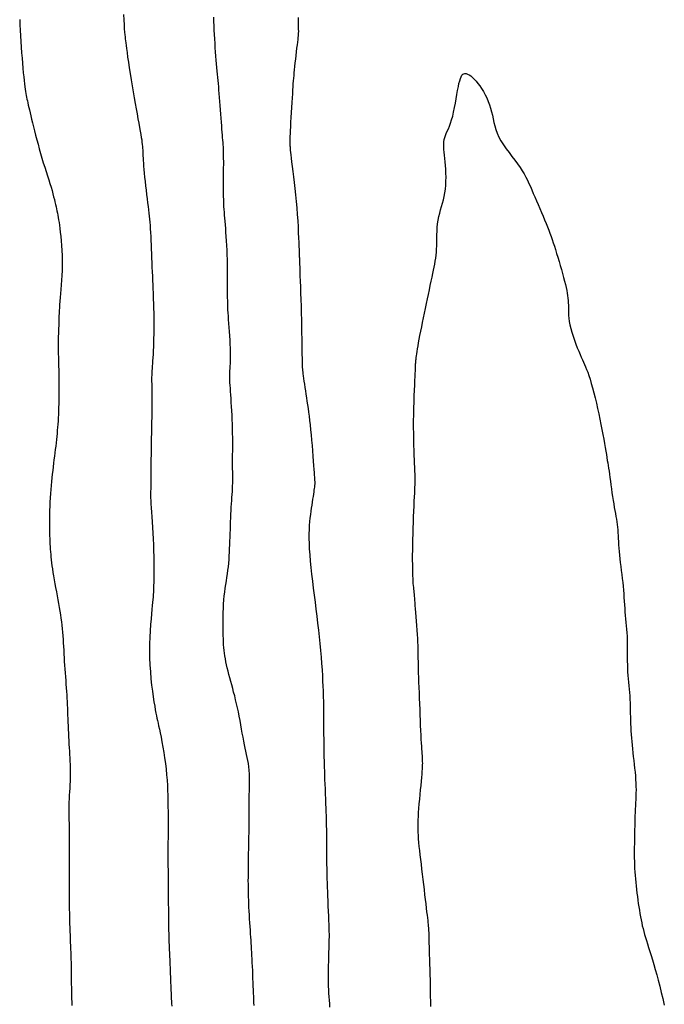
# Model space of a CAD drawing. Header units: millimetres. Extents: x 32690613 to 32693367, y 5343692 to 5344708.
# Tile 52 of 256: x 32692238 to 32692249, y 5343883 to 5343900. Entities that reach past the tile are written whole.
import ezdxf

# ---------------------------------------------------------------- set-up
doc = ezdxf.new("R2010")
doc.units = ezdxf.units.MM
doc.header["$LTSCALE"] = 20
for name, color, linetype in [('02-DGM_HL_495.00', 142, 'Continuous'), ('02-DGM_HL_495.50', 152, 'Continuous'), ('02-DGM_HL_496.00', 162, 'Continuous'), ('02-DGM_HL_496.50', 172, 'Continuous'), ('02-DGM_HL_497.00', 182, 'Continuous')]:
    doc.layers.add(name, color=color, linetype=linetype)

msp = doc.modelspace()

# ---------------------------------------------------------------- linework, layer by layer
at = {"layer": '02-DGM_HL_495.00', "elevation": 495, "flags": 128}
msp.add_lwpolyline([(32692238.021, 5343899.962), (32692238.026, 5343899.868), (32692238.031, 5343899.771), (32692238.036, 5343899.671), (32692238.042, 5343899.571), (32692238.049, 5343899.472), (32692238.055, 5343899.374), (32692238.063, 5343899.279), (32692238.07, 5343899.187), (32692238.077, 5343899.101), (32692238.084, 5343899.02), (32692238.092, 5343898.945), (32692238.098, 5343898.879), (32692238.105, 5343898.821), (32692238.111, 5343898.77), (32692238.117, 5343898.726), (32692238.123, 5343898.686), (32692238.129, 5343898.651), (32692238.136, 5343898.618), (32692238.142, 5343898.585), (32692238.149, 5343898.553), (32692238.157, 5343898.519), (32692238.165, 5343898.484), (32692238.174, 5343898.445), (32692238.184, 5343898.404), (32692238.194, 5343898.359), (32692238.206, 5343898.31), (32692238.219, 5343898.256), (32692238.233, 5343898.197), (32692238.249, 5343898.132), (32692238.266, 5343898.062), (32692238.284, 5343897.989), (32692238.303, 5343897.911), (32692238.324, 5343897.831), (32692238.346, 5343897.75), (32692238.368, 5343897.668), (32692238.392, 5343897.585), (32692238.416, 5343897.503), (32692238.44, 5343897.423), (32692238.465, 5343897.344), (32692238.49, 5343897.267), (32692238.513, 5343897.192), (32692238.536, 5343897.121), (32692238.557, 5343897.053), (32692238.577, 5343896.989), (32692238.594, 5343896.929), (32692238.61, 5343896.874), (32692238.623, 5343896.822), (32692238.635, 5343896.773), (32692238.646, 5343896.728), (32692238.656, 5343896.685), (32692238.665, 5343896.644), (32692238.673, 5343896.606), (32692238.682, 5343896.569), (32692238.689, 5343896.532), (32692238.697, 5343896.495), (32692238.704, 5343896.456), (32692238.711, 5343896.414), (32692238.719, 5343896.367), (32692238.726, 5343896.315), (32692238.734, 5343896.257), (32692238.741, 5343896.191), (32692238.749, 5343896.118), (32692238.756, 5343896.04), (32692238.763, 5343895.957), (32692238.768, 5343895.871), (32692238.772, 5343895.782), (32692238.775, 5343895.692), (32692238.775, 5343895.602), (32692238.773, 5343895.513), (32692238.769, 5343895.426), (32692238.764, 5343895.341), (32692238.758, 5343895.258), (32692238.751, 5343895.179), (32692238.744, 5343895.104), (32692238.738, 5343895.033), (32692238.732, 5343894.968), (32692238.727, 5343894.908), (32692238.724, 5343894.853), (32692238.721, 5343894.802), (32692238.719, 5343894.754), (32692238.717, 5343894.709), (32692238.716, 5343894.665), (32692238.715, 5343894.622), (32692238.713, 5343894.579), (32692238.712, 5343894.536), (32692238.71, 5343894.491), (32692238.708, 5343894.445), (32692238.706, 5343894.397), (32692238.705, 5343894.346), (32692238.704, 5343894.292), (32692238.703, 5343894.235), (32692238.703, 5343894.175), (32692238.704, 5343894.11), (32692238.705, 5343894.042), (32692238.706, 5343893.971), (32692238.708, 5343893.898), (32692238.71, 5343893.823), (32692238.712, 5343893.747), (32692238.713, 5343893.67), (32692238.715, 5343893.592), (32692238.716, 5343893.516), (32692238.716, 5343893.44), (32692238.716, 5343893.365), (32692238.715, 5343893.292), (32692238.714, 5343893.22), (32692238.713, 5343893.151), (32692238.711, 5343893.084), (32692238.709, 5343893.02), (32692238.706, 5343892.959), (32692238.703, 5343892.9), (32692238.7, 5343892.843), (32692238.697, 5343892.788), (32692238.693, 5343892.734), (32692238.688, 5343892.681), (32692238.683, 5343892.627), (32692238.678, 5343892.572), (32692238.672, 5343892.517), (32692238.666, 5343892.46), (32692238.659, 5343892.402), (32692238.652, 5343892.343), (32692238.645, 5343892.283), (32692238.637, 5343892.222), (32692238.629, 5343892.161), (32692238.622, 5343892.098), (32692238.614, 5343892.035), (32692238.606, 5343891.971), (32692238.598, 5343891.906), (32692238.59, 5343891.839), (32692238.583, 5343891.772), (32692238.576, 5343891.702), (32692238.57, 5343891.632), (32692238.565, 5343891.559), (32692238.561, 5343891.485), (32692238.557, 5343891.41), (32692238.554, 5343891.334), (32692238.552, 5343891.259), (32692238.551, 5343891.185), (32692238.55, 5343891.114), (32692238.549, 5343891.045), (32692238.549, 5343890.981), (32692238.55, 5343890.92), (32692238.55, 5343890.864), (32692238.552, 5343890.811), (32692238.553, 5343890.761), (32692238.555, 5343890.713), (32692238.557, 5343890.666), (32692238.56, 5343890.621), (32692238.563, 5343890.575), (32692238.566, 5343890.53), (32692238.57, 5343890.483), (32692238.574, 5343890.436), (32692238.58, 5343890.386), (32692238.586, 5343890.335), (32692238.593, 5343890.281), (32692238.601, 5343890.224), (32692238.61, 5343890.164), (32692238.621, 5343890.1), (32692238.632, 5343890.033), (32692238.645, 5343889.963), (32692238.658, 5343889.893), (32692238.671, 5343889.821), (32692238.684, 5343889.749), (32692238.697, 5343889.678), (32692238.71, 5343889.609), (32692238.721, 5343889.541), (32692238.732, 5343889.476), (32692238.742, 5343889.412), (32692238.751, 5343889.349), (32692238.759, 5343889.287), (32692238.767, 5343889.226), (32692238.773, 5343889.164), (32692238.779, 5343889.102), (32692238.784, 5343889.039), (32692238.789, 5343888.976), (32692238.793, 5343888.912), (32692238.797, 5343888.847), (32692238.801, 5343888.782), (32692238.804, 5343888.716), (32692238.808, 5343888.65), (32692238.812, 5343888.583), (32692238.817, 5343888.516), (32692238.821, 5343888.448), (32692238.826, 5343888.381), (32692238.832, 5343888.314), (32692238.837, 5343888.248), (32692238.841, 5343888.182), (32692238.846, 5343888.118), (32692238.85, 5343888.055), (32692238.854, 5343887.993), (32692238.858, 5343887.933), (32692238.861, 5343887.873), (32692238.864, 5343887.814), (32692238.866, 5343887.754), (32692238.869, 5343887.694), (32692238.871, 5343887.634), (32692238.874, 5343887.572), (32692238.876, 5343887.509), (32692238.879, 5343887.445), (32692238.881, 5343887.379), (32692238.884, 5343887.314), (32692238.887, 5343887.248), (32692238.89, 5343887.183), (32692238.894, 5343887.119), (32692238.897, 5343887.056), (32692238.901, 5343886.994), (32692238.905, 5343886.934), (32692238.909, 5343886.875), (32692238.912, 5343886.816), (32692238.915, 5343886.757), (32692238.917, 5343886.699), (32692238.918, 5343886.641), (32692238.918, 5343886.581), (32692238.917, 5343886.522), (32692238.914, 5343886.461), (32692238.911, 5343886.4), (32692238.907, 5343886.338), (32692238.903, 5343886.276), (32692238.899, 5343886.214), (32692238.896, 5343886.151), (32692238.893, 5343886.088), (32692238.892, 5343886.026), (32692238.891, 5343885.963), (32692238.892, 5343885.901), (32692238.892, 5343885.838), (32692238.894, 5343885.775), (32692238.895, 5343885.712), (32692238.896, 5343885.648), (32692238.898, 5343885.585), (32692238.899, 5343885.521), (32692238.899, 5343885.456), (32692238.9, 5343885.392), (32692238.9, 5343885.328), (32692238.9, 5343885.264), (32692238.9, 5343885.2), (32692238.9, 5343885.136), (32692238.9, 5343885.073), (32692238.9, 5343885.011), (32692238.899, 5343884.95), (32692238.899, 5343884.889), (32692238.899, 5343884.829), (32692238.899, 5343884.769), (32692238.899, 5343884.71), (32692238.899, 5343884.652), (32692238.899, 5343884.594), (32692238.898, 5343884.537), (32692238.898, 5343884.48), (32692238.898, 5343884.423), (32692238.898, 5343884.366), (32692238.899, 5343884.308), (32692238.899, 5343884.249), (32692238.9, 5343884.189), (32692238.901, 5343884.127), (32692238.903, 5343884.064), (32692238.904, 5343883.999), (32692238.906, 5343883.933), (32692238.909, 5343883.867), (32692238.911, 5343883.801), (32692238.913, 5343883.736), (32692238.916, 5343883.671), (32692238.918, 5343883.608), (32692238.921, 5343883.546), (32692238.923, 5343883.486), (32692238.925, 5343883.426), (32692238.927, 5343883.368), (32692238.929, 5343883.309), (32692238.931, 5343883.25), (32692238.932, 5343883.189), (32692238.933, 5343883.128), (32692238.934, 5343883.064), (32692238.935, 5343883), (32692238.935, 5343882.934), (32692238.936, 5343882.868), (32692238.937, 5343882.802), (32692238.938, 5343882.736), (32692238.939, 5343882.672), (32692238.941, 5343882.608), (32692238.943, 5343882.547), (32692238.946, 5343882.488)], dxfattribs=at)
at = {"layer": '02-DGM_HL_495.50', "elevation": 495.5, "flags": 128}
msp.add_lwpolyline([(32692239.858, 5343900.051), (32692239.864, 5343899.955), (32692239.87, 5343899.87), (32692239.875, 5343899.798), (32692239.88, 5343899.74), (32692239.884, 5343899.693), (32692239.887, 5343899.655), (32692239.891, 5343899.62), (32692239.895, 5343899.585), (32692239.899, 5343899.548), (32692239.906, 5343899.503), (32692239.913, 5343899.447), (32692239.923, 5343899.378), (32692239.934, 5343899.297), (32692239.947, 5343899.206), (32692239.962, 5343899.107), (32692239.977, 5343899.003), (32692239.994, 5343898.895), (32692240.011, 5343898.786), (32692240.029, 5343898.679), (32692240.047, 5343898.575), (32692240.065, 5343898.475), (32692240.083, 5343898.379), (32692240.1, 5343898.288), (32692240.116, 5343898.203), (32692240.131, 5343898.124), (32692240.145, 5343898.051), (32692240.157, 5343897.985), (32692240.167, 5343897.926), (32692240.176, 5343897.874), (32692240.183, 5343897.828), (32692240.188, 5343897.786), (32692240.192, 5343897.748), (32692240.196, 5343897.713), (32692240.198, 5343897.68), (32692240.2, 5343897.647), (32692240.202, 5343897.614), (32692240.203, 5343897.58), (32692240.205, 5343897.545), (32692240.206, 5343897.506), (32692240.209, 5343897.464), (32692240.212, 5343897.417), (32692240.216, 5343897.364), (32692240.221, 5343897.306), (32692240.227, 5343897.24), (32692240.234, 5343897.169), (32692240.242, 5343897.093), (32692240.251, 5343897.016), (32692240.26, 5343896.937), (32692240.269, 5343896.86), (32692240.278, 5343896.785), (32692240.287, 5343896.715), (32692240.295, 5343896.65), (32692240.302, 5343896.589), (32692240.308, 5343896.532), (32692240.314, 5343896.477), (32692240.32, 5343896.423), (32692240.325, 5343896.368), (32692240.33, 5343896.311), (32692240.334, 5343896.25), (32692240.338, 5343896.186), (32692240.342, 5343896.117), (32692240.346, 5343896.045), (32692240.349, 5343895.97), (32692240.353, 5343895.893), (32692240.356, 5343895.814), (32692240.359, 5343895.734), (32692240.362, 5343895.653), (32692240.365, 5343895.572), (32692240.368, 5343895.492), (32692240.372, 5343895.413), (32692240.375, 5343895.336), (32692240.378, 5343895.261), (32692240.38, 5343895.189), (32692240.383, 5343895.12), (32692240.386, 5343895.055), (32692240.388, 5343894.995), (32692240.39, 5343894.938), (32692240.392, 5343894.883), (32692240.394, 5343894.829), (32692240.395, 5343894.775), (32692240.396, 5343894.719), (32692240.396, 5343894.66), (32692240.397, 5343894.598), (32692240.396, 5343894.53), (32692240.396, 5343894.459), (32692240.395, 5343894.385), (32692240.393, 5343894.31), (32692240.392, 5343894.236), (32692240.389, 5343894.163), (32692240.387, 5343894.093), (32692240.384, 5343894.028), (32692240.38, 5343893.968), (32692240.377, 5343893.913), (32692240.373, 5343893.863), (32692240.37, 5343893.817), (32692240.366, 5343893.774), (32692240.364, 5343893.734), (32692240.361, 5343893.695), (32692240.36, 5343893.658), (32692240.359, 5343893.622), (32692240.359, 5343893.586), (32692240.359, 5343893.548), (32692240.36, 5343893.508), (32692240.361, 5343893.464), (32692240.362, 5343893.416), (32692240.363, 5343893.364), (32692240.363, 5343893.304), (32692240.363, 5343893.238), (32692240.363, 5343893.166), (32692240.362, 5343893.088), (32692240.361, 5343893.004), (32692240.36, 5343892.917), (32692240.358, 5343892.826), (32692240.356, 5343892.732), (32692240.355, 5343892.636), (32692240.353, 5343892.538), (32692240.351, 5343892.441), (32692240.35, 5343892.345), (32692240.348, 5343892.252), (32692240.347, 5343892.164), (32692240.345, 5343892.081), (32692240.345, 5343892.005), (32692240.344, 5343891.937), (32692240.344, 5343891.88), (32692240.344, 5343891.831), (32692240.344, 5343891.789), (32692240.344, 5343891.754), (32692240.344, 5343891.724), (32692240.344, 5343891.698), (32692240.344, 5343891.675), (32692240.343, 5343891.653), (32692240.342, 5343891.632), (32692240.341, 5343891.61), (32692240.341, 5343891.585), (32692240.34, 5343891.556), (32692240.34, 5343891.523), (32692240.341, 5343891.483), (32692240.342, 5343891.435), (32692240.345, 5343891.377), (32692240.349, 5343891.31), (32692240.355, 5343891.233), (32692240.361, 5343891.148), (32692240.367, 5343891.057), (32692240.374, 5343890.96), (32692240.38, 5343890.859), (32692240.386, 5343890.755), (32692240.391, 5343890.65), (32692240.394, 5343890.545), (32692240.396, 5343890.442), (32692240.398, 5343890.341), (32692240.398, 5343890.244), (32692240.398, 5343890.152), (32692240.397, 5343890.067), (32692240.395, 5343889.99), (32692240.394, 5343889.922), (32692240.392, 5343889.864), (32692240.39, 5343889.814), (32692240.387, 5343889.769), (32692240.384, 5343889.725), (32692240.381, 5343889.68), (32692240.376, 5343889.631), (32692240.371, 5343889.575), (32692240.364, 5343889.508), (32692240.357, 5343889.429), (32692240.349, 5343889.339), (32692240.341, 5343889.238), (32692240.333, 5343889.129), (32692240.327, 5343889.014), (32692240.323, 5343888.894), (32692240.321, 5343888.771), (32692240.323, 5343888.646), (32692240.328, 5343888.522), (32692240.336, 5343888.399), (32692240.347, 5343888.279), (32692240.359, 5343888.165), (32692240.373, 5343888.057), (32692240.387, 5343887.958), (32692240.4, 5343887.869), (32692240.413, 5343887.791), (32692240.424, 5343887.726), (32692240.435, 5343887.671), (32692240.444, 5343887.623), (32692240.453, 5343887.579), (32692240.463, 5343887.537), (32692240.472, 5343887.493), (32692240.483, 5343887.444), (32692240.496, 5343887.387), (32692240.51, 5343887.319), (32692240.525, 5343887.243), (32692240.542, 5343887.158), (32692240.558, 5343887.068), (32692240.574, 5343886.972), (32692240.589, 5343886.874), (32692240.603, 5343886.774), (32692240.615, 5343886.674), (32692240.625, 5343886.576), (32692240.632, 5343886.48), (32692240.638, 5343886.387), (32692240.642, 5343886.298), (32692240.644, 5343886.214), (32692240.646, 5343886.135), (32692240.647, 5343886.062), (32692240.648, 5343885.996), (32692240.649, 5343885.937), (32692240.65, 5343885.884), (32692240.651, 5343885.838), (32692240.652, 5343885.796), (32692240.653, 5343885.759), (32692240.654, 5343885.724), (32692240.654, 5343885.692), (32692240.654, 5343885.661), (32692240.653, 5343885.63), (32692240.653, 5343885.598), (32692240.652, 5343885.565), (32692240.651, 5343885.528), (32692240.65, 5343885.488), (32692240.649, 5343885.443), (32692240.648, 5343885.391), (32692240.648, 5343885.333), (32692240.647, 5343885.266), (32692240.647, 5343885.194), (32692240.648, 5343885.117), (32692240.648, 5343885.039), (32692240.648, 5343884.961), (32692240.649, 5343884.885), (32692240.65, 5343884.814), (32692240.65, 5343884.749), (32692240.651, 5343884.692), (32692240.651, 5343884.642), (32692240.651, 5343884.596), (32692240.652, 5343884.552), (32692240.652, 5343884.508), (32692240.653, 5343884.462), (32692240.653, 5343884.41), (32692240.654, 5343884.352), (32692240.654, 5343884.285), (32692240.655, 5343884.212), (32692240.656, 5343884.133), (32692240.656, 5343884.053), (32692240.657, 5343883.973), (32692240.658, 5343883.895), (32692240.66, 5343883.822), (32692240.661, 5343883.757), (32692240.662, 5343883.7), (32692240.663, 5343883.65), (32692240.665, 5343883.605), (32692240.667, 5343883.562), (32692240.669, 5343883.518), (32692240.671, 5343883.473), (32692240.673, 5343883.422), (32692240.676, 5343883.364), (32692240.679, 5343883.297), (32692240.682, 5343883.223), (32692240.685, 5343883.144), (32692240.688, 5343883.062), (32692240.692, 5343882.981), (32692240.695, 5343882.902), (32692240.698, 5343882.828), (32692240.7, 5343882.761), (32692240.703, 5343882.703), (32692240.705, 5343882.652), (32692240.707, 5343882.606), (32692240.709, 5343882.563), (32692240.712, 5343882.52), (32692240.715, 5343882.474)], dxfattribs=at)
at = {"layer": '02-DGM_HL_496.00', "elevation": 496, "flags": 128}
msp.add_lwpolyline([(32692242.175, 5343882.485), (32692242.172, 5343882.538), (32692242.17, 5343882.591), (32692242.167, 5343882.646), (32692242.165, 5343882.703), (32692242.163, 5343882.763), (32692242.16, 5343882.828), (32692242.157, 5343882.896), (32692242.154, 5343882.966), (32692242.152, 5343883.038), (32692242.149, 5343883.109), (32692242.146, 5343883.18), (32692242.142, 5343883.248), (32692242.139, 5343883.312), (32692242.136, 5343883.372), (32692242.133, 5343883.429), (32692242.13, 5343883.483), (32692242.127, 5343883.536), (32692242.124, 5343883.589), (32692242.12, 5343883.643), (32692242.117, 5343883.699), (32692242.113, 5343883.757), (32692242.108, 5343883.82), (32692242.104, 5343883.886), (32692242.1, 5343883.954), (32692242.095, 5343884.023), (32692242.091, 5343884.093), (32692242.087, 5343884.161), (32692242.083, 5343884.228), (32692242.08, 5343884.293), (32692242.078, 5343884.353), (32692242.076, 5343884.411), (32692242.074, 5343884.468), (32692242.073, 5343884.523), (32692242.072, 5343884.579), (32692242.072, 5343884.636), (32692242.071, 5343884.696), (32692242.072, 5343884.76), (32692242.072, 5343884.827), (32692242.073, 5343884.898), (32692242.073, 5343884.971), (32692242.074, 5343885.044), (32692242.075, 5343885.118), (32692242.076, 5343885.189), (32692242.078, 5343885.258), (32692242.079, 5343885.323), (32692242.08, 5343885.383), (32692242.082, 5343885.439), (32692242.083, 5343885.49), (32692242.084, 5343885.538), (32692242.085, 5343885.584), (32692242.086, 5343885.627), (32692242.087, 5343885.668), (32692242.087, 5343885.709), (32692242.087, 5343885.749), (32692242.086, 5343885.789), (32692242.086, 5343885.831), (32692242.085, 5343885.874), (32692242.085, 5343885.921), (32692242.085, 5343885.971), (32692242.085, 5343886.025), (32692242.086, 5343886.085), (32692242.087, 5343886.15), (32692242.089, 5343886.22), (32692242.091, 5343886.293), (32692242.092, 5343886.368), (32692242.093, 5343886.443), (32692242.092, 5343886.517), (32692242.09, 5343886.589), (32692242.086, 5343886.656), (32692242.08, 5343886.718), (32692242.072, 5343886.776), (32692242.063, 5343886.831), (32692242.052, 5343886.885), (32692242.04, 5343886.938), (32692242.028, 5343886.992), (32692242.015, 5343887.048), (32692242.003, 5343887.108), (32692241.99, 5343887.172), (32692241.978, 5343887.241), (32692241.965, 5343887.312), (32692241.953, 5343887.386), (32692241.939, 5343887.461), (32692241.926, 5343887.538), (32692241.912, 5343887.614), (32692241.897, 5343887.689), (32692241.881, 5343887.762), (32692241.865, 5343887.834), (32692241.847, 5343887.904), (32692241.83, 5343887.973), (32692241.812, 5343888.04), (32692241.795, 5343888.106), (32692241.777, 5343888.17), (32692241.76, 5343888.232), (32692241.744, 5343888.293), (32692241.728, 5343888.353), (32692241.713, 5343888.412), (32692241.699, 5343888.469), (32692241.687, 5343888.524), (32692241.675, 5343888.578), (32692241.665, 5343888.631), (32692241.656, 5343888.682), (32692241.648, 5343888.732), (32692241.643, 5343888.781), (32692241.638, 5343888.83), (32692241.634, 5343888.88), (32692241.632, 5343888.931), (32692241.629, 5343888.985), (32692241.628, 5343889.042), (32692241.627, 5343889.102), (32692241.626, 5343889.167), (32692241.625, 5343889.235), (32692241.625, 5343889.306), (32692241.626, 5343889.379), (32692241.627, 5343889.453), (32692241.63, 5343889.528), (32692241.634, 5343889.602), (32692241.639, 5343889.675), (32692241.646, 5343889.745), (32692241.654, 5343889.814), (32692241.664, 5343889.881), (32692241.673, 5343889.947), (32692241.683, 5343890.012), (32692241.693, 5343890.075), (32692241.702, 5343890.139), (32692241.711, 5343890.202), (32692241.718, 5343890.264), (32692241.724, 5343890.327), (32692241.73, 5343890.391), (32692241.734, 5343890.454), (32692241.738, 5343890.519), (32692241.741, 5343890.584), (32692241.744, 5343890.65), (32692241.747, 5343890.717), (32692241.749, 5343890.785), (32692241.751, 5343890.854), (32692241.753, 5343890.923), (32692241.756, 5343890.993), (32692241.758, 5343891.061), (32692241.76, 5343891.129), (32692241.763, 5343891.194), (32692241.766, 5343891.258), (32692241.77, 5343891.32), (32692241.774, 5343891.379), (32692241.778, 5343891.436), (32692241.782, 5343891.491), (32692241.786, 5343891.544), (32692241.789, 5343891.596), (32692241.792, 5343891.647), (32692241.794, 5343891.696), (32692241.795, 5343891.745), (32692241.796, 5343891.793), (32692241.796, 5343891.842), (32692241.796, 5343891.891), (32692241.795, 5343891.943), (32692241.794, 5343891.996), (32692241.794, 5343892.053), (32692241.794, 5343892.114), (32692241.794, 5343892.178), (32692241.794, 5343892.247), (32692241.795, 5343892.319), (32692241.795, 5343892.393), (32692241.795, 5343892.47), (32692241.795, 5343892.549), (32692241.794, 5343892.629), (32692241.792, 5343892.71), (32692241.79, 5343892.791), (32692241.787, 5343892.871), (32692241.783, 5343892.951), (32692241.779, 5343893.029), (32692241.774, 5343893.104), (32692241.769, 5343893.177), (32692241.765, 5343893.246), (32692241.76, 5343893.311), (32692241.756, 5343893.371), (32692241.753, 5343893.426), (32692241.75, 5343893.478), (32692241.747, 5343893.527), (32692241.745, 5343893.572), (32692241.744, 5343893.616), (32692241.744, 5343893.658), (32692241.744, 5343893.698), (32692241.746, 5343893.738), (32692241.748, 5343893.779), (32692241.751, 5343893.82), (32692241.753, 5343893.863), (32692241.756, 5343893.91), (32692241.757, 5343893.959), (32692241.758, 5343894.013), (32692241.758, 5343894.073), (32692241.756, 5343894.138), (32692241.752, 5343894.208), (32692241.748, 5343894.282), (32692241.743, 5343894.357), (32692241.738, 5343894.432), (32692241.732, 5343894.506), (32692241.727, 5343894.577), (32692241.722, 5343894.644), (32692241.718, 5343894.706), (32692241.714, 5343894.764), (32692241.711, 5343894.818), (32692241.709, 5343894.871), (32692241.707, 5343894.924), (32692241.706, 5343894.977), (32692241.705, 5343895.034), (32692241.704, 5343895.094), (32692241.704, 5343895.159), (32692241.704, 5343895.229), (32692241.704, 5343895.302), (32692241.704, 5343895.379), (32692241.704, 5343895.459), (32692241.703, 5343895.541), (32692241.702, 5343895.624), (32692241.7, 5343895.708), (32692241.697, 5343895.792), (32692241.694, 5343895.876), (32692241.69, 5343895.959), (32692241.685, 5343896.039), (32692241.681, 5343896.117), (32692241.676, 5343896.191), (32692241.671, 5343896.261), (32692241.666, 5343896.326), (32692241.661, 5343896.386), (32692241.656, 5343896.442), (32692241.651, 5343896.494), (32692241.647, 5343896.546), (32692241.643, 5343896.597), (32692241.64, 5343896.65), (32692241.637, 5343896.706), (32692241.635, 5343896.766), (32692241.634, 5343896.832), (32692241.633, 5343896.903), (32692241.632, 5343896.976), (32692241.633, 5343897.051), (32692241.633, 5343897.125), (32692241.633, 5343897.198), (32692241.634, 5343897.268), (32692241.634, 5343897.334), (32692241.635, 5343897.393), (32692241.635, 5343897.448), (32692241.634, 5343897.497), (32692241.634, 5343897.543), (32692241.633, 5343897.586), (32692241.632, 5343897.627), (32692241.63, 5343897.667), (32692241.629, 5343897.706), (32692241.626, 5343897.744), (32692241.624, 5343897.784), (32692241.621, 5343897.825), (32692241.617, 5343897.869), (32692241.614, 5343897.915), (32692241.61, 5343897.965), (32692241.605, 5343898.02), (32692241.601, 5343898.079), (32692241.596, 5343898.144), (32692241.591, 5343898.214), (32692241.586, 5343898.287), (32692241.58, 5343898.361), (32692241.575, 5343898.436), (32692241.569, 5343898.509), (32692241.564, 5343898.581), (32692241.558, 5343898.648), (32692241.552, 5343898.711), (32692241.547, 5343898.771), (32692241.541, 5343898.827), (32692241.536, 5343898.882), (32692241.53, 5343898.937), (32692241.525, 5343898.992), (32692241.519, 5343899.049), (32692241.513, 5343899.11), (32692241.508, 5343899.174), (32692241.503, 5343899.242), (32692241.497, 5343899.313), (32692241.492, 5343899.387), (32692241.487, 5343899.463), (32692241.482, 5343899.54), (32692241.477, 5343899.618), (32692241.473, 5343899.696), (32692241.469, 5343899.774), (32692241.465, 5343899.852), (32692241.461, 5343899.928), (32692241.458, 5343900.003)], dxfattribs=at)
at = {"layer": '02-DGM_HL_496.50', "elevation": 496.5, "flags": 128}
msp.add_lwpolyline([(32692243.518, 5343882.455), (32692243.513, 5343882.517), (32692243.508, 5343882.579), (32692243.504, 5343882.641), (32692243.5, 5343882.703), (32692243.497, 5343882.766), (32692243.495, 5343882.828), (32692243.494, 5343882.891), (32692243.493, 5343882.953), (32692243.493, 5343883.015), (32692243.493, 5343883.077), (32692243.494, 5343883.139), (32692243.495, 5343883.2), (32692243.496, 5343883.261), (32692243.498, 5343883.321), (32692243.499, 5343883.38), (32692243.5, 5343883.437), (32692243.502, 5343883.491), (32692243.503, 5343883.541), (32692243.504, 5343883.587), (32692243.505, 5343883.628), (32692243.506, 5343883.662), (32692243.507, 5343883.691), (32692243.507, 5343883.715), (32692243.507, 5343883.738), (32692243.507, 5343883.762), (32692243.506, 5343883.789), (32692243.505, 5343883.824), (32692243.504, 5343883.867), (32692243.502, 5343883.923), (32692243.499, 5343883.992), (32692243.496, 5343884.072), (32692243.493, 5343884.159), (32692243.489, 5343884.25), (32692243.485, 5343884.341), (32692243.482, 5343884.429), (32692243.479, 5343884.509), (32692243.476, 5343884.578), (32692243.474, 5343884.634), (32692243.472, 5343884.678), (32692243.47, 5343884.716), (32692243.469, 5343884.749), (32692243.468, 5343884.783), (32692243.468, 5343884.819), (32692243.467, 5343884.863), (32692243.466, 5343884.918), (32692243.465, 5343884.985), (32692243.465, 5343885.063), (32692243.464, 5343885.148), (32692243.463, 5343885.237), (32692243.462, 5343885.327), (32692243.461, 5343885.412), (32692243.461, 5343885.492), (32692243.46, 5343885.56), (32692243.46, 5343885.617), (32692243.459, 5343885.662), (32692243.459, 5343885.701), (32692243.458, 5343885.737), (32692243.457, 5343885.772), (32692243.456, 5343885.811), (32692243.454, 5343885.857), (32692243.452, 5343885.913), (32692243.45, 5343885.982), (32692243.447, 5343886.061), (32692243.443, 5343886.146), (32692243.44, 5343886.236), (32692243.437, 5343886.325), (32692243.433, 5343886.411), (32692243.43, 5343886.49), (32692243.428, 5343886.559), (32692243.426, 5343886.615), (32692243.425, 5343886.659), (32692243.424, 5343886.692), (32692243.423, 5343886.717), (32692243.423, 5343886.735), (32692243.422, 5343886.748), (32692243.422, 5343886.758), (32692243.422, 5343886.766), (32692243.421, 5343886.774), (32692243.421, 5343886.783), (32692243.42, 5343886.796), (32692243.42, 5343886.814), (32692243.419, 5343886.839), (32692243.418, 5343886.873), (32692243.417, 5343886.917), (32692243.416, 5343886.973), (32692243.415, 5343887.042), (32692243.414, 5343887.121), (32692243.413, 5343887.207), (32692243.412, 5343887.297), (32692243.412, 5343887.387), (32692243.411, 5343887.474), (32692243.41, 5343887.554), (32692243.41, 5343887.625), (32692243.409, 5343887.684), (32692243.409, 5343887.732), (32692243.409, 5343887.774), (32692243.408, 5343887.812), (32692243.407, 5343887.85), (32692243.407, 5343887.891), (32692243.405, 5343887.938), (32692243.403, 5343887.995), (32692243.401, 5343888.064), (32692243.398, 5343888.144), (32692243.394, 5343888.233), (32692243.389, 5343888.331), (32692243.383, 5343888.437), (32692243.376, 5343888.547), (32692243.368, 5343888.663), (32692243.358, 5343888.78), (32692243.347, 5343888.9), (32692243.334, 5343889.021), (32692243.321, 5343889.142), (32692243.306, 5343889.265), (32692243.291, 5343889.388), (32692243.275, 5343889.512), (32692243.26, 5343889.637), (32692243.244, 5343889.761), (32692243.228, 5343889.885), (32692243.213, 5343890.009), (32692243.199, 5343890.13), (32692243.187, 5343890.249), (32692243.175, 5343890.363), (32692243.166, 5343890.473), (32692243.158, 5343890.578), (32692243.153, 5343890.675), (32692243.151, 5343890.765), (32692243.151, 5343890.848), (32692243.153, 5343890.925), (32692243.157, 5343890.996), (32692243.163, 5343891.064), (32692243.169, 5343891.127), (32692243.177, 5343891.187), (32692243.185, 5343891.246), (32692243.193, 5343891.302), (32692243.201, 5343891.357), (32692243.209, 5343891.41), (32692243.216, 5343891.46), (32692243.224, 5343891.506), (32692243.23, 5343891.549), (32692243.236, 5343891.588), (32692243.241, 5343891.622), (32692243.245, 5343891.651), (32692243.248, 5343891.675), (32692243.25, 5343891.696), (32692243.252, 5343891.713), (32692243.253, 5343891.728), (32692243.253, 5343891.741), (32692243.253, 5343891.752), (32692243.253, 5343891.763), (32692243.253, 5343891.775), (32692243.252, 5343891.787), (32692243.251, 5343891.803), (32692243.25, 5343891.824), (32692243.248, 5343891.852), (32692243.246, 5343891.887), (32692243.243, 5343891.932), (32692243.239, 5343891.988), (32692243.234, 5343892.056), (32692243.228, 5343892.135), (32692243.222, 5343892.222), (32692243.215, 5343892.315), (32692243.207, 5343892.41), (32692243.199, 5343892.507), (32692243.191, 5343892.601), (32692243.182, 5343892.692), (32692243.173, 5343892.777), (32692243.164, 5343892.856), (32692243.154, 5343892.931), (32692243.145, 5343893.001), (32692243.135, 5343893.068), (32692243.126, 5343893.133), (32692243.116, 5343893.196), (32692243.107, 5343893.258), (32692243.097, 5343893.32), (32692243.088, 5343893.382), (32692243.08, 5343893.441), (32692243.072, 5343893.498), (32692243.064, 5343893.551), (32692243.057, 5343893.6), (32692243.051, 5343893.644), (32692243.046, 5343893.682), (32692243.042, 5343893.713), (32692243.039, 5343893.74), (32692243.036, 5343893.765), (32692243.034, 5343893.792), (32692243.033, 5343893.821), (32692243.032, 5343893.857), (32692243.031, 5343893.902), (32692243.03, 5343893.958), (32692243.028, 5343894.027), (32692243.027, 5343894.108), (32692243.026, 5343894.2), (32692243.024, 5343894.301), (32692243.022, 5343894.41), (32692243.02, 5343894.523), (32692243.018, 5343894.641), (32692243.015, 5343894.76), (32692243.012, 5343894.88), (32692243.008, 5343894.998), (32692243.004, 5343895.113), (32692243.001, 5343895.223), (32692242.997, 5343895.326), (32692242.993, 5343895.419), (32692242.99, 5343895.501), (32692242.988, 5343895.571), (32692242.986, 5343895.626), (32692242.984, 5343895.669), (32692242.983, 5343895.7), (32692242.982, 5343895.722), (32692242.982, 5343895.737), (32692242.981, 5343895.746), (32692242.981, 5343895.752), (32692242.981, 5343895.755), (32692242.981, 5343895.759), (32692242.981, 5343895.764), (32692242.981, 5343895.774), (32692242.98, 5343895.788), (32692242.979, 5343895.81), (32692242.978, 5343895.842), (32692242.976, 5343895.884), (32692242.974, 5343895.939), (32692242.971, 5343896.009), (32692242.968, 5343896.091), (32692242.963, 5343896.184), (32692242.958, 5343896.286), (32692242.952, 5343896.394), (32692242.945, 5343896.507), (32692242.937, 5343896.623), (32692242.927, 5343896.739), (32692242.916, 5343896.853), (32692242.904, 5343896.965), (32692242.892, 5343897.073), (32692242.879, 5343897.175), (32692242.867, 5343897.271), (32692242.855, 5343897.359), (32692242.845, 5343897.437), (32692242.836, 5343897.505), (32692242.829, 5343897.562), (32692242.824, 5343897.608), (32692242.82, 5343897.645), (32692242.818, 5343897.675), (32692242.816, 5343897.699), (32692242.815, 5343897.718), (32692242.815, 5343897.735), (32692242.814, 5343897.75), (32692242.814, 5343897.765), (32692242.813, 5343897.781), (32692242.813, 5343897.801), (32692242.813, 5343897.824), (32692242.814, 5343897.854), (32692242.815, 5343897.892), (32692242.816, 5343897.938), (32692242.819, 5343897.995), (32692242.822, 5343898.063), (32692242.827, 5343898.141), (32692242.832, 5343898.225), (32692242.837, 5343898.313), (32692242.842, 5343898.402), (32692242.848, 5343898.489), (32692242.853, 5343898.572), (32692242.858, 5343898.647), (32692242.862, 5343898.714), (32692242.866, 5343898.772), (32692242.869, 5343898.825), (32692242.873, 5343898.874), (32692242.877, 5343898.921), (32692242.881, 5343898.968), (32692242.885, 5343899.017), (32692242.891, 5343899.07), (32692242.897, 5343899.13), (32692242.904, 5343899.193), (32692242.912, 5343899.259), (32692242.919, 5343899.326), (32692242.927, 5343899.392), (32692242.934, 5343899.454), (32692242.941, 5343899.512), (32692242.947, 5343899.563), (32692242.952, 5343899.606), (32692242.955, 5343899.642), (32692242.958, 5343899.671), (32692242.961, 5343899.695), (32692242.962, 5343899.714), (32692242.963, 5343899.731), (32692242.964, 5343899.745), (32692242.964, 5343899.759), (32692242.963, 5343899.773), (32692242.963, 5343899.788), (32692242.963, 5343899.807), (32692242.962, 5343899.83), (32692242.961, 5343899.859), (32692242.96, 5343899.896), (32692242.959, 5343899.942), (32692242.959, 5343899.998)], dxfattribs=at)
at = {"layer": '02-DGM_HL_497.00', "elevation": 497, "flags": 128}
msp.add_lwpolyline([(32692245.303, 5343882.467), (32692245.303, 5343882.557), (32692245.302, 5343882.65), (32692245.301, 5343882.745), (32692245.3, 5343882.841), (32692245.298, 5343882.938), (32692245.295, 5343883.035), (32692245.292, 5343883.129), (32692245.29, 5343883.22), (32692245.287, 5343883.307), (32692245.284, 5343883.389), (32692245.281, 5343883.463), (32692245.279, 5343883.53), (32692245.278, 5343883.588), (32692245.276, 5343883.639), (32692245.275, 5343883.682), (32692245.274, 5343883.72), (32692245.273, 5343883.753), (32692245.273, 5343883.783), (32692245.271, 5343883.81), (32692245.27, 5343883.837), (32692245.268, 5343883.864), (32692245.266, 5343883.892), (32692245.263, 5343883.922), (32692245.259, 5343883.956), (32692245.255, 5343883.994), (32692245.25, 5343884.038), (32692245.244, 5343884.088), (32692245.237, 5343884.146), (32692245.229, 5343884.213), (32692245.221, 5343884.287), (32692245.211, 5343884.367), (32692245.201, 5343884.451), (32692245.19, 5343884.54), (32692245.179, 5343884.63), (32692245.169, 5343884.722), (32692245.158, 5343884.813), (32692245.147, 5343884.902), (32692245.137, 5343884.989), (32692245.127, 5343885.073), (32692245.118, 5343885.155), (32692245.109, 5343885.233), (32692245.101, 5343885.306), (32692245.095, 5343885.376), (32692245.089, 5343885.441), (32692245.085, 5343885.501), (32692245.081, 5343885.557), (32692245.08, 5343885.612), (32692245.079, 5343885.666), (32692245.079, 5343885.72), (32692245.081, 5343885.778), (32692245.084, 5343885.839), (32692245.089, 5343885.907), (32692245.094, 5343885.98), (32692245.101, 5343886.059), (32692245.108, 5343886.142), (32692245.116, 5343886.225), (32692245.124, 5343886.307), (32692245.132, 5343886.386), (32692245.139, 5343886.46), (32692245.145, 5343886.527), (32692245.15, 5343886.586), (32692245.154, 5343886.636), (32692245.157, 5343886.679), (32692245.159, 5343886.717), (32692245.16, 5343886.75), (32692245.161, 5343886.78), (32692245.16, 5343886.807), (32692245.16, 5343886.834), (32692245.158, 5343886.86), (32692245.157, 5343886.887), (32692245.155, 5343886.917), (32692245.152, 5343886.95), (32692245.149, 5343886.987), (32692245.146, 5343887.031), (32692245.143, 5343887.081), (32692245.14, 5343887.139), (32692245.136, 5343887.205), (32692245.133, 5343887.28), (32692245.129, 5343887.362), (32692245.125, 5343887.449), (32692245.121, 5343887.541), (32692245.118, 5343887.636), (32692245.114, 5343887.734), (32692245.11, 5343887.832), (32692245.106, 5343887.931), (32692245.102, 5343888.029), (32692245.099, 5343888.124), (32692245.095, 5343888.216), (32692245.092, 5343888.303), (32692245.089, 5343888.385), (32692245.087, 5343888.46), (32692245.085, 5343888.526), (32692245.084, 5343888.585), (32692245.083, 5343888.636), (32692245.083, 5343888.683), (32692245.082, 5343888.728), (32692245.081, 5343888.772), (32692245.08, 5343888.818), (32692245.078, 5343888.869), (32692245.075, 5343888.927), (32692245.072, 5343888.992), (32692245.067, 5343889.065), (32692245.062, 5343889.142), (32692245.056, 5343889.221), (32692245.05, 5343889.3), (32692245.044, 5343889.377), (32692245.039, 5343889.45), (32692245.034, 5343889.516), (32692245.029, 5343889.574), (32692245.025, 5343889.625), (32692245.022, 5343889.669), (32692245.019, 5343889.708), (32692245.016, 5343889.743), (32692245.013, 5343889.775), (32692245.01, 5343889.805), (32692245.007, 5343889.835), (32692245.004, 5343889.864), (32692245.001, 5343889.896), (32692244.998, 5343889.929), (32692244.995, 5343889.966), (32692244.992, 5343890.006), (32692244.99, 5343890.052), (32692244.988, 5343890.104), (32692244.986, 5343890.163), (32692244.984, 5343890.229), (32692244.984, 5343890.302), (32692244.983, 5343890.382), (32692244.983, 5343890.467), (32692244.984, 5343890.557), (32692244.986, 5343890.651), (32692244.987, 5343890.748), (32692244.99, 5343890.848), (32692244.993, 5343890.949), (32692244.997, 5343891.05), (32692245, 5343891.15), (32692245.004, 5343891.247), (32692245.008, 5343891.339), (32692245.012, 5343891.424), (32692245.016, 5343891.502), (32692245.019, 5343891.57), (32692245.022, 5343891.627), (32692245.024, 5343891.675), (32692245.026, 5343891.714), (32692245.027, 5343891.746), (32692245.028, 5343891.772), (32692245.028, 5343891.794), (32692245.029, 5343891.813), (32692245.029, 5343891.831), (32692245.028, 5343891.849), (32692245.027, 5343891.868), (32692245.026, 5343891.89), (32692245.025, 5343891.915), (32692245.023, 5343891.947), (32692245.021, 5343891.986), (32692245.019, 5343892.033), (32692245.017, 5343892.09), (32692245.014, 5343892.158), (32692245.01, 5343892.236), (32692245.007, 5343892.322), (32692245.005, 5343892.417), (32692245.002, 5343892.518), (32692245.001, 5343892.624), (32692245, 5343892.734), (32692245, 5343892.846), (32692245.002, 5343892.96), (32692245.005, 5343893.074), (32692245.008, 5343893.184), (32692245.012, 5343893.291), (32692245.016, 5343893.391), (32692245.02, 5343893.483), (32692245.024, 5343893.564), (32692245.028, 5343893.634), (32692245.03, 5343893.69), (32692245.032, 5343893.733), (32692245.034, 5343893.766), (32692245.035, 5343893.79), (32692245.036, 5343893.807), (32692245.036, 5343893.819), (32692245.036, 5343893.827), (32692245.036, 5343893.834), (32692245.036, 5343893.84), (32692245.036, 5343893.846), (32692245.036, 5343893.854), (32692245.036, 5343893.863), (32692245.037, 5343893.874), (32692245.037, 5343893.887), (32692245.039, 5343893.903), (32692245.041, 5343893.922), (32692245.043, 5343893.945), (32692245.046, 5343893.971), (32692245.05, 5343894.003), (32692245.056, 5343894.038), (32692245.062, 5343894.079), (32692245.069, 5343894.125), (32692245.078, 5343894.176), (32692245.088, 5343894.233), (32692245.1, 5343894.296), (32692245.113, 5343894.364), (32692245.128, 5343894.437), (32692245.143, 5343894.513), (32692245.16, 5343894.593), (32692245.176, 5343894.675), (32692245.194, 5343894.758), (32692245.211, 5343894.842), (32692245.229, 5343894.926), (32692245.246, 5343895.009), (32692245.263, 5343895.091), (32692245.28, 5343895.171), (32692245.296, 5343895.248), (32692245.312, 5343895.323), (32692245.326, 5343895.393), (32692245.34, 5343895.458), (32692245.353, 5343895.519), (32692245.364, 5343895.575), (32692245.374, 5343895.629), (32692245.384, 5343895.681), (32692245.391, 5343895.732), (32692245.398, 5343895.783), (32692245.403, 5343895.836), (32692245.407, 5343895.892), (32692245.409, 5343895.951), (32692245.41, 5343896.013), (32692245.412, 5343896.078), (32692245.413, 5343896.144), (32692245.416, 5343896.211), (32692245.42, 5343896.277), (32692245.426, 5343896.343), (32692245.435, 5343896.407), (32692245.447, 5343896.469), (32692245.462, 5343896.529), (32692245.478, 5343896.588), (32692245.495, 5343896.647), (32692245.512, 5343896.706), (32692245.529, 5343896.766), (32692245.543, 5343896.827), (32692245.555, 5343896.891), (32692245.564, 5343896.958), (32692245.57, 5343897.028), (32692245.573, 5343897.098), (32692245.574, 5343897.169), (32692245.572, 5343897.24), (32692245.569, 5343897.309), (32692245.565, 5343897.377), (32692245.559, 5343897.441), (32692245.553, 5343897.501), (32692245.547, 5343897.558), (32692245.542, 5343897.611), (32692245.537, 5343897.661), (32692245.534, 5343897.708), (32692245.534, 5343897.752), (32692245.536, 5343897.794), (32692245.541, 5343897.833), (32692245.551, 5343897.87), (32692245.564, 5343897.907), (32692245.579, 5343897.944), (32692245.597, 5343897.983), (32692245.616, 5343898.025), (32692245.635, 5343898.071), (32692245.655, 5343898.124), (32692245.674, 5343898.183), (32692245.692, 5343898.25), (32692245.709, 5343898.323), (32692245.725, 5343898.401), (32692245.74, 5343898.48), (32692245.754, 5343898.559), (32692245.767, 5343898.635), (32692245.78, 5343898.707), (32692245.793, 5343898.773), (32692245.804, 5343898.829), (32692245.816, 5343898.877), (32692245.829, 5343898.917), (32692245.842, 5343898.949), (32692245.856, 5343898.974), (32692245.871, 5343898.991), (32692245.889, 5343899.002), (32692245.909, 5343899.006), (32692245.932, 5343899.003), (32692245.957, 5343898.995), (32692245.984, 5343898.981), (32692246.013, 5343898.962), (32692246.043, 5343898.937), (32692246.075, 5343898.906), (32692246.107, 5343898.871), (32692246.14, 5343898.831), (32692246.173, 5343898.786), (32692246.205, 5343898.737), (32692246.237, 5343898.685), (32692246.267, 5343898.63), (32692246.296, 5343898.572), (32692246.322, 5343898.512), (32692246.345, 5343898.451), (32692246.365, 5343898.39), (32692246.382, 5343898.328), (32692246.396, 5343898.265), (32692246.409, 5343898.203), (32692246.422, 5343898.139), (32692246.437, 5343898.076), (32692246.456, 5343898.011), (32692246.48, 5343897.945), (32692246.51, 5343897.878), (32692246.548, 5343897.81), (32692246.592, 5343897.741), (32692246.64, 5343897.672), (32692246.691, 5343897.604), (32692246.743, 5343897.536), (32692246.794, 5343897.469), (32692246.843, 5343897.405), (32692246.887, 5343897.342), (32692246.926, 5343897.283), (32692246.961, 5343897.225), (32692246.991, 5343897.169), (32692247.019, 5343897.114), (32692247.044, 5343897.058), (32692247.069, 5343897.001), (32692247.093, 5343896.942), (32692247.119, 5343896.881), (32692247.146, 5343896.817), (32692247.175, 5343896.75), (32692247.204, 5343896.682), (32692247.234, 5343896.613), (32692247.264, 5343896.544), (32692247.293, 5343896.476), (32692247.321, 5343896.41), (32692247.347, 5343896.347), (32692247.371, 5343896.287), (32692247.394, 5343896.23), (32692247.415, 5343896.174), (32692247.435, 5343896.119), (32692247.455, 5343896.064), (32692247.474, 5343896.007), (32692247.494, 5343895.947), (32692247.514, 5343895.885), (32692247.534, 5343895.818), (32692247.556, 5343895.748), (32692247.577, 5343895.676), (32692247.599, 5343895.603), (32692247.619, 5343895.531), (32692247.639, 5343895.46), (32692247.658, 5343895.391), (32692247.674, 5343895.327), (32692247.689, 5343895.268), (32692247.702, 5343895.213), (32692247.713, 5343895.162), (32692247.722, 5343895.114), (32692247.729, 5343895.068), (32692247.735, 5343895.025), (32692247.739, 5343894.982), (32692247.741, 5343894.941), (32692247.742, 5343894.899), (32692247.742, 5343894.856), (32692247.743, 5343894.813), (32692247.744, 5343894.767), (32692247.746, 5343894.719), (32692247.751, 5343894.667), (32692247.758, 5343894.612), (32692247.77, 5343894.553), (32692247.785, 5343894.488), (32692247.804, 5343894.42), (32692247.826, 5343894.351), (32692247.85, 5343894.28), (32692247.875, 5343894.211), (32692247.9, 5343894.145), (32692247.925, 5343894.082), (32692247.949, 5343894.026), (32692247.971, 5343893.976), (32692247.991, 5343893.931), (32692248.011, 5343893.889), (32692248.029, 5343893.848), (32692248.047, 5343893.806), (32692248.065, 5343893.761), (32692248.084, 5343893.711), (32692248.104, 5343893.654), (32692248.125, 5343893.588), (32692248.146, 5343893.513), (32692248.169, 5343893.432), (32692248.192, 5343893.346), (32692248.215, 5343893.255), (32692248.238, 5343893.162), (32692248.26, 5343893.067), (32692248.281, 5343892.972), (32692248.301, 5343892.877), (32692248.319, 5343892.785), (32692248.337, 5343892.695), (32692248.353, 5343892.608), (32692248.368, 5343892.526), (32692248.381, 5343892.448), (32692248.394, 5343892.376), (32692248.405, 5343892.311), (32692248.415, 5343892.252), (32692248.424, 5343892.199), (32692248.432, 5343892.149), (32692248.44, 5343892.102), (32692248.447, 5343892.056), (32692248.455, 5343892.009), (32692248.462, 5343891.959), (32692248.47, 5343891.905), (32692248.478, 5343891.846), (32692248.486, 5343891.782), (32692248.495, 5343891.715), (32692248.505, 5343891.646), (32692248.514, 5343891.576), (32692248.524, 5343891.507), (32692248.534, 5343891.44), (32692248.545, 5343891.376), (32692248.555, 5343891.316), (32692248.565, 5343891.26), (32692248.575, 5343891.206), (32692248.584, 5343891.155), (32692248.592, 5343891.106), (32692248.6, 5343891.058), (32692248.607, 5343891.011), (32692248.613, 5343890.963), (32692248.617, 5343890.915), (32692248.62, 5343890.866), (32692248.623, 5343890.815), (32692248.625, 5343890.763), (32692248.628, 5343890.708), (32692248.631, 5343890.652), (32692248.635, 5343890.594), (32692248.64, 5343890.533), (32692248.646, 5343890.469), (32692248.654, 5343890.403), (32692248.662, 5343890.336), (32692248.671, 5343890.266), (32692248.68, 5343890.197), (32692248.689, 5343890.126), (32692248.697, 5343890.056), (32692248.705, 5343889.986), (32692248.712, 5343889.918), (32692248.717, 5343889.85), (32692248.722, 5343889.783), (32692248.727, 5343889.717), (32692248.731, 5343889.652), (32692248.735, 5343889.588), (32692248.74, 5343889.525), (32692248.744, 5343889.462), (32692248.75, 5343889.4), (32692248.755, 5343889.339), (32692248.761, 5343889.277), (32692248.767, 5343889.216), (32692248.772, 5343889.155), (32692248.777, 5343889.094), (32692248.781, 5343889.032), (32692248.784, 5343888.969), (32692248.785, 5343888.906), (32692248.786, 5343888.843), (32692248.786, 5343888.779), (32692248.786, 5343888.715), (32692248.785, 5343888.651), (32692248.786, 5343888.587), (32692248.787, 5343888.523), (32692248.789, 5343888.461), (32692248.792, 5343888.399), (32692248.797, 5343888.337), (32692248.802, 5343888.276), (32692248.808, 5343888.216), (32692248.814, 5343888.155), (32692248.819, 5343888.095), (32692248.825, 5343888.035), (32692248.829, 5343887.974), (32692248.832, 5343887.913), (32692248.835, 5343887.851), (32692248.836, 5343887.789), (32692248.838, 5343887.727), (32692248.839, 5343887.665), (32692248.84, 5343887.603), (32692248.841, 5343887.54), (32692248.843, 5343887.478), (32692248.846, 5343887.415), (32692248.849, 5343887.353), (32692248.853, 5343887.29), (32692248.858, 5343887.227), (32692248.864, 5343887.163), (32692248.87, 5343887.098), (32692248.877, 5343887.033), (32692248.884, 5343886.966), (32692248.892, 5343886.898), (32692248.9, 5343886.83), (32692248.908, 5343886.761), (32692248.915, 5343886.692), (32692248.923, 5343886.624), (32692248.929, 5343886.557), (32692248.934, 5343886.492), (32692248.937, 5343886.428), (32692248.939, 5343886.367), (32692248.94, 5343886.308), (32692248.939, 5343886.25), (32692248.938, 5343886.193), (32692248.935, 5343886.137), (32692248.932, 5343886.08), (32692248.93, 5343886.024), (32692248.927, 5343885.967), (32692248.924, 5343885.909), (32692248.922, 5343885.849), (32692248.92, 5343885.789), (32692248.918, 5343885.728), (32692248.917, 5343885.666), (32692248.916, 5343885.604), (32692248.914, 5343885.542), (32692248.913, 5343885.479), (32692248.912, 5343885.417), (32692248.911, 5343885.354), (32692248.91, 5343885.291), (32692248.909, 5343885.229), (32692248.909, 5343885.166), (32692248.91, 5343885.104), (32692248.911, 5343885.041), (32692248.913, 5343884.979), (32692248.916, 5343884.916), (32692248.92, 5343884.854), (32692248.924, 5343884.792), (32692248.929, 5343884.729), (32692248.935, 5343884.667), (32692248.942, 5343884.605), (32692248.949, 5343884.542), (32692248.956, 5343884.48), (32692248.964, 5343884.418), (32692248.973, 5343884.356), (32692248.981, 5343884.295), (32692248.99, 5343884.234), (32692249, 5343884.175), (32692249.01, 5343884.116), (32692249.02, 5343884.06), (32692249.03, 5343884.005), (32692249.041, 5343883.953), (32692249.052, 5343883.901), (32692249.064, 5343883.851), (32692249.077, 5343883.8), (32692249.091, 5343883.748), (32692249.107, 5343883.694), (32692249.123, 5343883.637), (32692249.141, 5343883.578), (32692249.162, 5343883.514), (32692249.183, 5343883.445), (32692249.206, 5343883.372), (32692249.23, 5343883.295), (32692249.256, 5343883.212), (32692249.281, 5343883.125), (32692249.308, 5343883.032), (32692249.334, 5343882.933), (32692249.361, 5343882.829), (32692249.388, 5343882.72), (32692249.415, 5343882.608), (32692249.441, 5343882.493)], dxfattribs=at)

doc.saveas('drawing.dxf')
